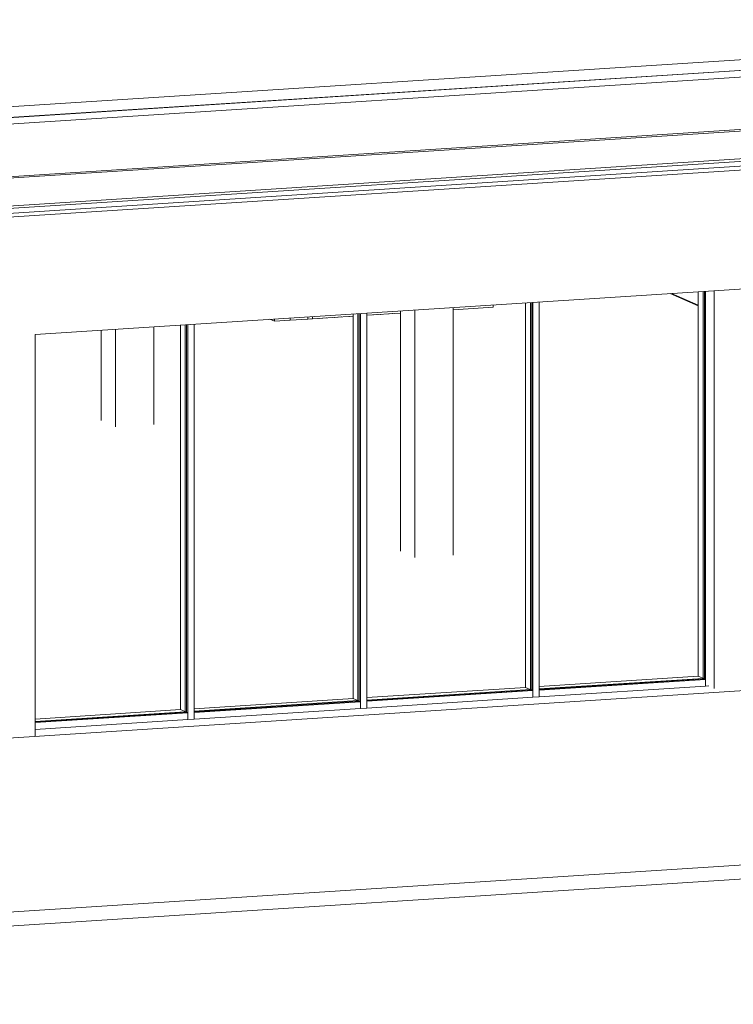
# Model space of a CAD drawing. Header units: millimetres. Extents: x -784 to 360321, y -10607 to 16514.
# Tile 81 of 95: x 317638 to 322889, y -8152 to -906. Entities that reach past the tile are written whole.
import ezdxf

# ---------------------------------------------------------------- set-up
doc = ezdxf.new("R2010")
doc.units = ezdxf.units.MM
doc.linetypes.add('Dot 1_16_', pattern=[1.5875, 0, -1.5875])
for name, color, linetype, lineweight in [('A-AREA', 7, 'Continuous', 5), ('A-GENM', 7, 'Continuous', 5), ('A-GLAZ-CURT', 7, 'Continuous', 5), ('A-GLAZ-CWMG', 7, 'Continuous', 5), ('C-TOPO', 7, 'Continuous', 5), ('S-COLS-SYMB', 7, 'Continuous', 18)]:
    doc.layers.add(name, color=color, linetype=linetype, lineweight=lineweight)
for name, color, linetype, lineweight, true_color in [('A-DOOR', 7, 'Continuous', 18, 0x7f7f7f), ('A-DOOR-FRAM', 7, 'Continuous', 18, 0x7f7f7f), ('A-FLOR', 7, 'Continuous', 18, 0x7f7f7f), ('A-WALL', 7, 'Continuous', 18, 0x7f7f7f)]:
    doc.layers.add(name, color=color, linetype=linetype, lineweight=lineweight, true_color=true_color)

# ---------------------------------------------------------------- blocks, each defined once
blk = doc.blocks.new('Panel systemowy - Przeszklony-1834677-_3D_ Kopia 1 Kopia 2')
at = {"layer": 'A-GLAZ-CURT', "color": 250, "true_color": 0x404040}
for p, q in [((-35834.3, -3150.7), (-35834.3, -5998.9)), ((-35834.3, -5998.9), (-36938.3, -6070.1)), ((-35834.3, -5998.9), (-35825.3, -6002.9))]:
    blk.add_line(p, q, dxfattribs=at)
at = {"layer": 'A-GLAZ-CURT'}
for p, q in [((-35825.3, -6002.9), (-35825.3, -3150.1)), ((-36938.3, -6074.6), (-35825.3, -6002.9))]:
    blk.add_line(p, q, dxfattribs=at)
blk = doc.blocks.new('Panel systemowy - Przeszklony-1765324-_3D_ Kopia 1 Kopia 2')
at = {"layer": 'A-GLAZ-CURT', "color": 250, "true_color": 0x404040}
for p, q in [((-32023.4, -2905.2), (-32023.4, -5753.4)), ((-32023.4, -5753.4), (-33228.9, -5831.1)), ((-32023.4, -5753.4), (-32014.4, -5757.4))]:
    blk.add_line(p, q, dxfattribs=at)
at = {"layer": 'A-GLAZ-CURT'}
for p, q in [((-32014.4, -5757.4), (-32014.4, -2904.6)), ((-33228.9, -5835.6), (-32014.4, -5757.4))]:
    blk.add_line(p, q, dxfattribs=at)
blk = doc.blocks.new('Prostokątny szpros - 50 x 150mm-1834675-_3D_ Kopia 1 Kopia 2')
at = {"layer": 'A-GLAZ-CWMG', "color": 250, "true_color": 0x404040}
for q in [(-36938.3, -6052.2), (-35825.3, -6002.9)]:
    blk.add_line((-35870, -5983.4), q, dxfattribs=at)
at = {"layer": 'A-GLAZ-CWMG'}
for p, q in [((-35816.2, -6006.9), (-36938.3, -6079.1)), ((-35825.3, -6002.9), (-35816.2, -6006.9)), ((-35816.2, -6006.9), (-35816.2, -6056.1)), ((-36938.3, -6128.4), (-35816.2, -6056.1))]:
    blk.add_line(p, q, dxfattribs=at)
blk = doc.blocks.new('Prostokątny szpros - 50 x 150mm-V523-_3D_ Kopia 1 Kopia 2')
at = {"layer": 'A-GLAZ-CWMG', "color": 250, "true_color": 0x404040}
blk.add_line((-32059, -2907.5), (-32059, -5737.9), dxfattribs=at)
at = {"layer": 'A-GLAZ-CWMG'}
for p in [(-32005.3, -2904), (-31981.9, -5809.1)]:
    blk.add_line(p, (-32005.3, -5810.6), dxfattribs=at)
blk = doc.blocks.new('Prostokątny szpros - 50 x 150mm-V524-_3D_ Kopia 1 Kopia 2')
at = {"layer": 'A-GLAZ-CWMG', "color": 250, "true_color": 0x404040}
blk.add_line((-33329.4, -2989.3), (-33329.4, -5819.7), dxfattribs=at)
at = {"layer": 'A-GLAZ-CWMG'}
for p, q in [((-33275.6, -2985.8), (-33275.6, -5892.5)), ((-33228.9, -5839.4), (-33228.9, -2982.8)), ((-33228.9, -5889.5), (-33228.9, -5840.2)), ((-33228.9, -5889.5), (-33275.6, -5892.5))]:
    blk.add_line(p, q, dxfattribs=at)
blk = doc.blocks.new('Prostokątny szpros - 50 x 150mm-1765318-_3D_ Kopia 1 Kopia 2')
at = {"layer": 'A-GLAZ-CWMG', "color": 250, "true_color": 0x404040}
for q in [(-33228.9, -5813.2), (-32014.4, -5757.4)]:
    blk.add_line((-32059, -5737.9), q, dxfattribs=at)
at = {"layer": 'A-GLAZ-CWMG'}
for p, q in [((-32005.3, -5761.4), (-33228.9, -5840.2)), ((-32014.4, -5757.4), (-32005.3, -5761.4)), ((-32005.3, -5761.4), (-32005.3, -5810.6)), ((-33228.9, -5889.5), (-32005.3, -5810.6)), ((-33228.9, -5889.5), (-33228.9, -5840.2))]:
    blk.add_line(p, q, dxfattribs=at)
blk = doc.blocks.new('Prostokątny szpros - 50 x 150mm-1765320-_3D_ Kopia 1 Kopia 2')
at = {"layer": 'A-GLAZ-CWMG', "color": 250, "true_color": 0x404040}
for q in [(-35769.5, -5976.9), (-34555, -5921)]:
    blk.add_line((-34599.7, -5901.5), q, dxfattribs=at)
at = {"layer": 'A-GLAZ-CWMG'}
for p, q in [((-34545.9, -5925), (-35769.5, -6003.8)), ((-34555, -5921), (-34545.9, -5925)), ((-34545.9, -5925), (-34545.9, -5974.3)), ((-35769.5, -6053.1), (-34545.9, -5974.3)), ((-35769.5, -6053.1), (-35769.5, -6003.8))]:
    blk.add_line(p, q, dxfattribs=at)
blk = doc.blocks.new('Prostokątny szpros - 50 x 150mm-V532-_3D_ Kopia 1 Kopia 2')
at = {"layer": 'A-GLAZ-CWMG', "color": 250, "true_color": 0x404040}
for q in [(-34499.2, -5895.1), (-33284.7, -5839.2)]:
    blk.add_line((-33329.4, -5819.7), q, dxfattribs=at)
at = {"layer": 'A-GLAZ-CWMG'}
for p, q in [((-33275.6, -5843.2), (-34499.2, -5922)), ((-33284.2, -5839.4), (-33275.6, -5843.2)), ((-33275.6, -5843.2), (-33275.6, -5892.5)), ((-34499.2, -5971.3), (-33275.6, -5892.5)), ((-34499.2, -5971.3), (-34499.2, -5922))]:
    blk.add_line(p, q, dxfattribs=at)
blk = doc.blocks.new('Modele ogólne 1 - Modele ogólne 1-1641072-_3D_ Kopia 1 Kopia 2')
at = {"layer": 'A-GENM'}
for p, q in [((-37764.7, -1714.9), (-25610.1, -931.8)), ((-25956.4, -906), (-37610.6, -1656.8)), ((-25610.1, -1319.2), (-37764.7, -2102.3)), ((-25614.4, -1329.7), (-37762.8, -2112.3)), ((-25881.4, -1552.4), (-37643.9, -2310.1)), ((-25894.3, -1571.1), (-37638.2, -2327.7)), ((-25920.2, -1608.6), (-37626.7, -2362.8)), ((-25933.1, -1637.2), (-37620.9, -2390.2))]:
    blk.add_line(p, q, dxfattribs=at)
blk = doc.blocks.new('ARC_DOOR - ARC_DOOR_90 x 211-1721512-_3D_ Kopia 1 Kopia 2')
at = {"layer": 'A-DOOR', "color": 250, "lineweight": 5, "true_color": 0x404040}
for p, q in [((-34599.7, -3087.8), (-34898.2, -3107.1)), ((-34898.2, -3107.1), (-34898.2, -3090.4)), ((-34251.6, -3065.4), (-34499.2, -3081.4))]:
    blk.add_line(p, q, dxfattribs=at)
at = {"layer": 'A-DOOR-FRAM', "color": 250, "lineweight": 5, "true_color": 0x404040}
for p, q in [((-34932.7, -3109.3), (-34932.7, -3092.6)), ((-34898.2, -3107.1), (-34932.7, -3109.3)), ((-34898.2, -3090.4), (-34898.2, -3107.1))]:
    blk.add_line(p, q, dxfattribs=at)
blk = doc.blocks.new('Prostokątny szpros - 50 x 150mm-V615-_3D_ Kopia 1 Kopia 2')
at = {"layer": 'A-GLAZ-CWMG', "color": 250, "true_color": 0x404040}
blk.add_line((-35870, -3153), (-35870, -5983.4), dxfattribs=at)
at = {"layer": 'A-GLAZ-CWMG'}
for p, q in [((-35816.2, -3149.5), (-35816.2, -6056.1)), ((-35769.5, -6053.1), (-35769.5, -3146.5)), ((-35769.5, -6053.1), (-35816.2, -6056.1))]:
    blk.add_line(p, q, dxfattribs=at)

msp = doc.modelspace()

# ---------------------------------------------------------------- linework, layer by layer
at = {"layer": 'A-AREA', "color": 250, "true_color": 0x404040}
msp.add_line((322424.4, -2920.8), (322631.2, -3011.1), dxfattribs=at)
at = {"layer": 'A-FLOR', "color": 250, "lineweight": 5, "true_color": 0x404040}
msp.add_line((322631.2, -3011.3), (322423.9, -2920.8), dxfattribs=at)
at = {"layer": 'A-WALL', "color": 7, "lineweight": 5}
for p, q in [((317333.8, -1561), (328162.8, -863.4)), ((328744.2, -906.8), (317075, -1658.5)), ((317751.9, -3221.8), (328118.7, -2554)), ((317751.9, -6179.3), (317751.9, -3221.8)), ((328744.2, -5471.1), (317075, -6222.9))]:
    msp.add_line(p, q, dxfattribs=at)
at = {"layer": 'A-WALL', "color": 253, "lineweight": 9, "true_color": 0x9f9f9f}
for p, q in [((322631.2, -3006.7), (322433.3, -2920.2)), ((320826.2, -3040.4), (321122.3, -3021.4)), ((321122.3, -3021.4), (321122.3, -3004.7)), ((319628.7, -3100.9), (319628.7, -3117.6)), ((319628.7, -3117.6), (319757.5, -3109.3))]:
    msp.add_line(p, q, dxfattribs=at)
at = {"layer": 'A-WALL', "color": 250, "lineweight": 5, "true_color": 0x404040}
for p, q in [((319478.7, -3110.6), (319512, -3125.1)), ((319512, -3125.1), (319512, -3108.4)), ((319628.7, -3117.6), (319512, -3125.1))]:
    msp.add_line(p, q, dxfattribs=at)
at = {"layer": 'A-WALL', "color": 250, "linetype": 'Dot 1_16_', "lineweight": 5, "true_color": 0x404040}
for p, q in [((319757.5, -3109.3), (320090.5, -3087.8)), ((320191, -3081.4), (320438.6, -3065.4))]:
    msp.add_line(p, q, dxfattribs=at)
at = {"layer": 'C-TOPO'}
for p, q in [((360321.3, -4821.6), (308628.8, -8151.7)), ((317100.1, -7502.9), (328779.6, -6750.4))]:
    msp.add_line(p, q, dxfattribs=at)
at = {"layer": 'S-COLS-SYMB', "lineweight": 9}
msp.add_line((322748.8, -2899.9), (322748.8, -5826.8), dxfattribs=at)
at = {"layer": 'S-COLS-SYMB', "color": 250, "lineweight": 9, "true_color": 0x404040}
for p, q in [((320546.2, -3041.8), (320546.2, -4864.7)), ((320826.2, -3023.8), (320826.2, -4846.6)), ((320438.6, -4817.7), (320438.6, -3048.7)), ((318343.5, -3183.7), (318343.5, -3902.5)), ((318623.6, -3165.6), (318623.6, -3884.4)), ((318236, -3855.5), (318236, -3190.6))]:
    msp.add_line(p, q, dxfattribs=at)

# ---------------------------------------------------------------- block references
at = {"layer": 'A-DOOR', "color": 250, "lineweight": 5, "true_color": 0x404040}
msp.add_blockref('ARC_DOOR - ARC_DOOR_90 x 211-1721512-_3D_ Kopia 1 Kopia 2', (354690.2, 0), dxfattribs=at)
at = {"layer": 'A-GENM'}
msp.add_blockref('Modele ogólne 1 - Modele ogólne 1-1641072-_3D_ Kopia 1 Kopia 2', (354690.2, 0), dxfattribs=at)
at = {"layer": 'A-GLAZ-CURT', "color": 250, "true_color": 0x404040}
for name, p in [('Panel systemowy - Przeszklony-1765324-_3D_ Kopia 1 Kopia 2', (354690.2, 0)), ('Panel systemowy - Przeszklony-1765324-_3D_ Kopia 1 Kopia 2', (353419.9, -81.8)), ('Panel systemowy - Przeszklony-1765324-_3D_ Kopia 1 Kopia 2', (352149.6, -163.7)), ('Panel systemowy - Przeszklony-1834677-_3D_ Kopia 1 Kopia 2', (354690.2, 0))]:
    msp.add_blockref(name, p, dxfattribs=at)
at = {"layer": 'A-GLAZ-CWMG', "color": 250, "true_color": 0x404040}
for name, p in [('Prostokątny szpros - 50 x 150mm-V523-_3D_ Kopia 1 Kopia 2', (354690.2, 0)), ('Prostokątny szpros - 50 x 150mm-V524-_3D_ Kopia 1 Kopia 2', (354690.2, 0)), ('Prostokątny szpros - 50 x 150mm-V615-_3D_ Kopia 1 Kopia 2', (355960.5, 81.8)), ('Prostokątny szpros - 50 x 150mm-V615-_3D_ Kopia 1 Kopia 2', (354690.2, 0)), ('Prostokątny szpros - 50 x 150mm-1765318-_3D_ Kopia 1 Kopia 2', (354690.2, 0)), ('Prostokątny szpros - 50 x 150mm-V532-_3D_ Kopia 1 Kopia 2', (354690.2, 0)), ('Prostokątny szpros - 50 x 150mm-1765320-_3D_ Kopia 1 Kopia 2', (354690.2, 0)), ('Prostokątny szpros - 50 x 150mm-1834675-_3D_ Kopia 1 Kopia 2', (354690.2, 0))]:
    msp.add_blockref(name, p, dxfattribs=at)

doc.saveas('drawing.dxf')
